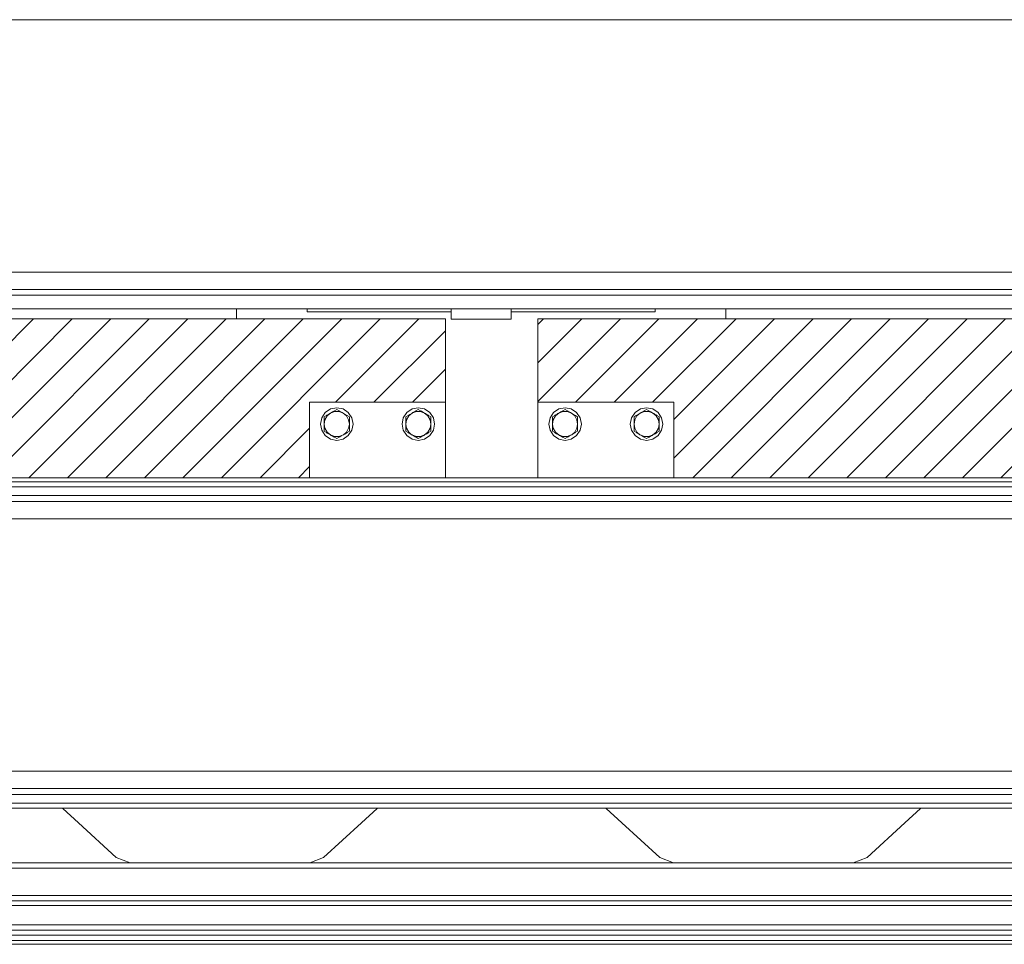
# Model space of a CAD drawing. Header units: millimetres. Extents: x 53056 to 116131, y -669674 to -625124.
# Tile 253 of 256: x 73288 to 74194, y -635887 to -635037. Entities that reach past the tile are written whole.
import ezdxf

# ---------------------------------------------------------------- set-up
doc = ezdxf.new("R2010")
doc.units = ezdxf.units.MM
doc.header["$MEASUREMENT"] = 0
doc.linetypes.add('DGN Style 1', pattern=[536.1990872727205, 0.8921781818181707, -535.3069090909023])
for name, color, linetype, lineweight in [('Main Cradle', 7, 'Continuous', 0), ('Main Cradle Blocks', 7, 'Continuous', 0), ('Main Cradle Rails', 7, 'Continuous', 0), ('Side Cradle Hydraulic Arm Support', 7, 'Continuous', 0), ('Side Cradle Stbd', 7, 'Continuous', 0)]:
    doc.layers.add(name, color=color, linetype=linetype, lineweight=lineweight)

# ---------------------------------------------------------------- blocks, each defined once
blk = doc.blocks.new('*U55')
at = {"linetype": 'Continuous', "lineweight": 0}
h = blk.add_hatch(dxfattribs=at)
h.set_pattern_fill('HATCH', color=30, style=0, pattern_type=2)
h.set_pattern_definition([(45, (-11268.161034, 12052.920693), (-17.71895608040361, 17.71895608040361), [])])
h.paths.add_polyline_path([(-11038.75592507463, 11940.97755214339), (-11038.75592507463, 11940.97758303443), (-11038.75592507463, 12010.35817203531), (-10913.75592507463, 12010.35817203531), (-10913.75592507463, 12087.07755214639), (-11105.95455786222, 12087.07755214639), (-11405.95455786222, 12087.07755214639), (-11713.75592507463, 12087.07755214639), (-11713.75592507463, 12010.35817203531), (-11463.75592507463, 12010.35817203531), (-11463.75592507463, 11940.97758303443), (-11463.75592507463, 11940.97755214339)])
h = blk.add_hatch(dxfattribs=at)
h.set_pattern_fill('HATCH', color=30, style=0, pattern_type=2)
h.set_pattern_definition([(45, (-10474.299077, 12023.417446), (-17.71895608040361, 17.71895608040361), [])])
h.paths.add_polyline_path([(-10278.75592507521, 11940.97758303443), (-10278.75592507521, 12010.35817203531), (-10028.75592507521, 12010.35817203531), (-10028.75592507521, 12087.07755214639), (-10346.23674911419, 12087.07755214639), (-10355.95455786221, 12087.07755214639), (-10655.95455786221, 12087.07755214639), (-10828.75592507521, 12087.07755214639), (-10828.75592507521, 12010.35817203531), (-10703.75592507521, 12010.35817203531), (-10703.75592507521, 11940.97755214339), (-10346.23674911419, 11940.97755214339)])
at = {"color": 30, "linetype": 'Continuous', "lineweight": 0, "flags": 128}
for points in [[(-11038.75592507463, 11940.97755214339), (-11038.75592507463, 11940.97758303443), (-11038.75592507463, 12010.35817203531), (-10913.75592507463, 12010.35817203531), (-10913.75592507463, 12087.07755214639), (-11105.95455786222, 12087.07755214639), (-11405.95455786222, 12087.07755214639), (-11713.75592507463, 12087.07755214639), (-11713.75592507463, 12010.35817203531), (-11463.75592507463, 12010.35817203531), (-11463.75592507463, 11940.97758303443), (-11463.75592507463, 11940.97755214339), (-11038.75592507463, 11940.97755214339)], [(-10278.75592507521, 11940.97758303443), (-10278.75592507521, 12010.35817203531), (-10028.75592507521, 12010.35817203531), (-10028.75592507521, 12087.07755214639), (-10346.23674911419, 12087.07755214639), (-10355.95455786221, 12087.07755214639), (-10655.95455786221, 12087.07755214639), (-10828.75592507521, 12087.07755214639), (-10828.75592507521, 12010.35817203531), (-10703.75592507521, 12010.35817203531), (-10703.75592507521, 11940.97755214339), (-10346.23674911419, 11940.97755214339), (-10278.75592507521, 11940.97758303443)]]:
    blk.add_lwpolyline(points, close=True, dxfattribs=at)
at = {"layer": 'Main Cradle', "color": 7, "linetype": 'Continuous', "lineweight": 0}
for p, q in [((-11803.85230509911, 11940.97755214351), (-10346.23674911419, 11940.97755214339)), ((-10346.23674911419, 11937.07755214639), (-11943.855925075, 11937.07755214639)), ((-10346.23674911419, 11637.07755214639), (-11943.85592507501, 11637.07755214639)), ((-11025.86636613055, 11591.81999056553), (-10991.1132171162, 11623.50167288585)), ((-10525.86636613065, 11591.81999056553), (-10491.11321711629, 11623.50167288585)), ((-11038.61958961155, 11586.87936526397), (-11025.86636613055, 11591.81999056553)), ((-10538.61958961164, 11586.87936526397), (-10525.86636613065, 11591.81999056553))]:
    blk.add_line(p, q, dxfattribs=at)
at = {"layer": 'Main Cradle', "color": 7, "linetype": 'Continuous', "lineweight": 0, "flags": 128}
for points in [[(-10346.23674911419, 11932.46017458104), (-10462.91153121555, 11932.46017458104), (-10871.25592507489, 11932.46017458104), (-11279.60031893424, 11932.46017458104), (-11687.9447127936, 11932.46017458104)], [(-10346.23674911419, 11924.48560870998), (-10462.91153121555, 11924.48560870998), (-10871.25592507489, 11924.48560870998), (-11279.60031893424, 11924.48560870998), (-11687.9447127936, 11924.48560870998), (-12081.59533707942, 11924.48560870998)], [(-10346.23674911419, 11919.05730642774), (-10627.24592507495, 11919.05730642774), (-11115.26592507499, 11919.05730642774), (-11603.28592507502, 11919.05730642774), (-12088.23588401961, 11919.05730642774)], [(-10346.23674911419, 11903.10817468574), (-10627.24592507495, 11903.10817468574), (-11115.26592507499, 11903.10817468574), (-11603.28592507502, 11903.10817468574), (-12091.3058941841, 11903.10817468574)], [(-10346.23674911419, 11671.04692960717), (-10627.24592507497, 11671.04692960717), (-11115.26592507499, 11671.04692960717), (-11603.28592507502, 11671.04692960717)], [(-10346.23674911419, 11655.09779786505), (-10627.24592507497, 11655.09779786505), (-11115.26592507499, 11655.09779786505), (-11603.28592507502, 11655.09779786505), (-12088.23588402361, 11655.09779786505)], [(-11687.94471280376, 11649.66949558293), (-11279.6003189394, 11649.66949558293), (-10871.25592507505, 11649.66949558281), (-10462.91153121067, 11649.66949558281), (-10346.23674911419, 11649.66949558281)], [(-11687.94471280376, 11641.69492971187), (-11279.6003189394, 11641.69492971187), (-10871.25592507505, 11641.69492971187), (-10462.91153121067, 11641.69492971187), (-10346.23674911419, 11641.69492971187)], [(-11266.05357425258, 11637.07752125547), (-11265.85659625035, 11636.68193611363), (-11251.3985355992, 11623.50167268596)], [(-10991.1132173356, 11623.50167268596), (-10976.65515308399, 11636.68194013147), (-10976.45817709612, 11637.07752125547)], [(-10766.05357425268, 11637.07752125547), (-10765.85659625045, 11636.68193611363), (-10751.39853559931, 11623.50167268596)], [(-10491.11321733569, 11623.50167268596), (-10476.6551530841, 11636.68194013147), (-10476.45817709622, 11637.07752125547)], [(-11251.39853581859, 11623.50167288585), (-11216.64538195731, 11591.81998791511), (-11203.89216426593, 11586.87936526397)], [(-10751.39853581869, 11623.50167288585), (-10716.64538195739, 11591.81998791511), (-10703.89216426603, 11586.87936526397)]]:
    blk.add_lwpolyline(points, dxfattribs=at)
at = {"layer": 'Main Cradle Blocks', "color": 7, "linetype": 'Continuous', "lineweight": 0}
for p, q in [((-11713.75592507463, 12087.07755214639), (-10913.75592507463, 12087.07755214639)), ((-10913.75592507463, 12087.07755214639), (-10913.75592507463, 12010.3582115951)), ((-10346.23674911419, 12087.07755214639), (-10828.75592507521, 12087.07755214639)), ((-10828.75592507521, 12087.07755214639), (-10828.75592507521, 12010.3582115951)), ((-11038.75592507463, 12010.35817203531), (-11038.75592507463, 11940.97758303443)), ((-10913.75592507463, 12010.35817203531), (-11038.75592507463, 12010.35817203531)), ((-11019.49617656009, 12004.21636502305), (-11013.75592507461, 12005.35817203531)), ((-11015.89227378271, 12002.49975053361), (-11013.75592507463, 12003.73317203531)), ((-11013.75592507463, 12003.73317203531), (-11011.59788198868, 12002.48722527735)), ((-11011.59785344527, 12002.48720879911), (-11011.45590891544, 12002.40525708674)), ((-10940.91399670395, 12002.48720879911), (-10941.0559412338, 12002.40525708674)), ((-10938.75592507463, 12003.73317203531), (-10940.91396816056, 12002.48722527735)), ((-10933.01567358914, 12004.21636502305), (-10938.75592507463, 12005.35817203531)), ((-10936.61957636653, 12002.49975053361), (-10938.75592507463, 12003.73317203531)), ((-10936.61957636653, 12002.49975053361), (-10935.96417075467, 12002.12135192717)), ((-10913.75592507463, 11940.97758303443), (-10913.75592507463, 12010.35817203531)), ((-10828.75592507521, 11940.97758303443), (-10828.75592507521, 12010.35817203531)), ((-10828.75592507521, 12010.35817203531), (-10703.75592507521, 12010.35817203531)), ((-10809.49617656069, 12004.21636502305), (-10803.75592507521, 12005.35817203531)), ((-10805.89227378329, 12002.49975053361), (-10803.75592507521, 12003.73317203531)), ((-10803.75592507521, 12003.73317203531), (-10801.59788198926, 12002.48722527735)), ((-10801.59785344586, 12002.48720879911), (-10801.45590891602, 12002.40525708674)), ((-10730.91399670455, 12002.48720879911), (-10731.05594123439, 12002.40525708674)), ((-10728.75592507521, 12003.73317203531), (-10730.91396816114, 12002.48722527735)), ((-10723.01567358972, 12004.21636502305), (-10728.75592507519, 12005.35817203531)), ((-10726.61957636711, 12002.49975053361), (-10728.75592507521, 12003.73317203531)), ((-10703.75592507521, 12010.35817203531), (-10703.75592507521, 11940.97758303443)), ((-11025.33901485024, 11997.04567203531), (-11023.18097176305, 11998.29161879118)), ((-11025.33901485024, 11990.35817203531), (-11024.64874244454, 11994.29701685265)), ((-11023.1809432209, 11998.29163527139), (-11023.03899869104, 11998.37358698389)), ((-11019.54746996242, 12000.38942203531), (-11015.79119408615, 12001.76105100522)), ((-11007.96438018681, 12000.38942203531), (-11004.89837671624, 11997.82220618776)), ((-11004.30918400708, 11998.27909353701), (-11002.172835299, 11997.04567203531)), ((-11002.172835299, 11994.68896405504), (-11002.172835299, 11997.04567203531)), ((-10948.20266614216, 11998.27909353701), (-10950.33901485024, 11997.04567203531)), ((-10950.33901485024, 11994.68896405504), (-10950.33901485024, 11997.04567203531)), ((-10944.54746996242, 12000.38942203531), (-10947.61347343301, 11997.82220618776)), ((-10932.96438018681, 12000.38942203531), (-10936.72065606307, 12001.76105100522)), ((-10929.33090692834, 11998.29163527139), (-10929.47285145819, 11998.37358698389)), ((-10927.172835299, 11997.04567203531), (-10929.33087838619, 11998.29161879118)), ((-10927.172835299, 11990.35817203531), (-10927.86310770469, 11994.29701685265)), ((-10815.33901485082, 11997.04567203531), (-10813.18097176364, 11998.29161879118)), ((-10815.33901485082, 11990.35817203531), (-10814.64874244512, 11994.29701685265)), ((-10813.18094322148, 11998.29163527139), (-10813.03899869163, 11998.37358698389)), ((-10809.54746996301, 12000.38942203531), (-10805.79119408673, 12001.76105100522)), ((-10797.9643801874, 12000.38942203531), (-10794.89837671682, 11997.82220618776)), ((-10794.30918400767, 11998.27909353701), (-10792.17283529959, 11997.04567203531)), ((-10792.17283529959, 11994.68896405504), (-10792.17283529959, 11997.04567203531)), ((-10738.20266614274, 11998.27909353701), (-10740.33901485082, 11997.04567203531)), ((-10740.33901485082, 11994.68896405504), (-10740.33901485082, 11997.04567203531)), ((-10734.547469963, 12000.38942203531), (-10737.61347343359, 11997.82220618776)), ((-10722.9643801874, 12000.38942203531), (-10726.72065606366, 12001.76105100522)), ((-10719.33090692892, 11998.29163527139), (-10719.47285145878, 11998.37358698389)), ((-10717.17283529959, 11997.04567203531), (-10719.33087838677, 11998.29161879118)), ((-10717.17283529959, 11990.35817203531), (-10717.86310770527, 11994.29701685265)), ((-11025.33901485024, 11992.73225759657), (-11025.33901485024, 11990.35817203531)), ((-11025.33901485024, 11983.67067203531), (-11025.33901485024, 11985.3917636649)), ((-11002.172835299, 11990.1272822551), (-11002.86310770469, 11986.41932721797)), ((-11002.172835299, 11985.3917636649), (-11002.172835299, 11983.67067203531)), ((-10950.33901485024, 11990.1272822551), (-10949.64874244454, 11986.41932721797)), ((-10950.33901485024, 11985.3917636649), (-10950.33901485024, 11983.67067203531)), ((-10927.172835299, 11992.73225759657), (-10927.172835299, 11990.35817203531)), ((-10927.172835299, 11983.67067203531), (-10927.172835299, 11985.3917636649)), ((-10815.33901485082, 11992.73225759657), (-10815.33901485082, 11990.35817203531)), ((-10815.33901485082, 11983.67067203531), (-10815.33901485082, 11985.3917636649)), ((-10792.17283529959, 11990.1272822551), (-10792.86310770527, 11986.41932721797)), ((-10792.17283529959, 11985.3917636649), (-10792.17283529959, 11983.67067203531)), ((-10740.33901485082, 11990.1272822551), (-10739.64874244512, 11986.41932721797)), ((-10740.33901485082, 11985.3917636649), (-10740.33901485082, 11983.67067203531)), ((-10717.17283529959, 11992.73225759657), (-10717.17283529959, 11990.35817203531)), ((-10717.17283529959, 11983.67067203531), (-10717.17283529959, 11985.3917636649)), ((-11025.33901485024, 11983.67067203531), (-11023.20266614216, 11982.43725053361)), ((-11023.20266614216, 11982.43725053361), (-11022.54726053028, 11982.05885192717)), ((-11019.54746996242, 11980.32692203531), (-11022.61347343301, 11982.89413788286)), ((-11019.54746996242, 11980.32692203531), (-11015.79119408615, 11978.9552930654)), ((-11015.91399670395, 11978.22913527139), (-11016.0559412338, 11978.31108698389)), ((-11013.75592507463, 11976.98317203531), (-11015.91396816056, 11978.22911879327)), ((-11011.61957636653, 11978.21659353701), (-11013.75592507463, 11976.98317203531)), ((-11004.33087838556, 11982.42472527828), (-11004.47285145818, 11982.34275708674)), ((-11004.47285145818, 11982.34275708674), (-11004.33087838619, 11982.42472527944)), ((-11004.33087838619, 11982.42472527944), (-11002.172835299, 11983.67067203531)), ((-10950.33901485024, 11983.67067203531), (-10948.18097176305, 11982.42472527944)), ((-10948.18097176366, 11982.42472527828), (-10948.03899869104, 11982.34275708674)), ((-10948.03899869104, 11982.34275708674), (-10948.18097176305, 11982.42472527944)), ((-10940.89227378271, 11978.21659353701), (-10938.75592507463, 11976.98317203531)), ((-10938.75592507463, 11976.98317203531), (-10936.59788198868, 11978.22911879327)), ((-10932.96438018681, 11980.32692203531), (-10936.72065606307, 11978.9552930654)), ((-10936.59785344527, 11978.22913527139), (-10936.45590891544, 11978.31108698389)), ((-10932.96438018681, 11980.32692203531), (-10929.89837671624, 11982.89413788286)), ((-10929.30918400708, 11982.43725053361), (-10929.96458961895, 11982.05885192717)), ((-10929.30918400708, 11982.43725053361), (-10927.172835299, 11983.67067203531)), ((-10815.33901485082, 11983.67067203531), (-10813.20266614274, 11982.43725053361)), ((-10813.20266614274, 11982.43725053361), (-10812.54726053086, 11982.05885192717)), ((-10809.54746996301, 11980.32692203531), (-10812.61347343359, 11982.89413788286)), ((-10809.54746996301, 11980.32692203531), (-10805.79119408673, 11978.9552930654)), ((-10805.91399670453, 11978.22913527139), (-10806.05594123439, 11978.31108698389)), ((-10803.75592507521, 11976.98317203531), (-10805.91396816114, 11978.22911879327)), ((-10801.61957636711, 11978.21659353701), (-10803.75592507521, 11976.98317203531)), ((-10794.33087838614, 11982.42472527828), (-10794.47285145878, 11982.34275708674)), ((-10794.47285145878, 11982.34275708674), (-10794.33087838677, 11982.42472527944)), ((-10794.33087838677, 11982.42472527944), (-10792.17283529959, 11983.67067203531)), ((-10740.33901485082, 11983.67067203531), (-10738.18097176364, 11982.42472527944)), ((-10738.18097176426, 11982.42472527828), (-10738.03899869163, 11982.34275708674)), ((-10738.03899869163, 11982.34275708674), (-10738.18097176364, 11982.42472527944)), ((-10730.89227378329, 11978.21659353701), (-10728.75592507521, 11976.98317203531)), ((-10728.75592507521, 11976.98317203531), (-10726.59788198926, 11978.22911879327)), ((-10722.9643801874, 11980.32692203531), (-10726.72065606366, 11978.9552930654)), ((-10726.59785344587, 11978.22913527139), (-10726.45590891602, 11978.31108698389)), ((-10722.9643801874, 11980.32692203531), (-10719.89837671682, 11982.89413788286)), ((-10719.30918400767, 11982.43725053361), (-10719.96458961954, 11982.05885192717)), ((-10719.30918400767, 11982.43725053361), (-10717.17283529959, 11983.67067203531))]:
    blk.add_line(p, q, dxfattribs=at)
at = {"layer": 'Main Cradle Blocks', "color": 7, "linetype": 'Continuous', "lineweight": 0, "flags": 128}
for points in [[(-11013.75592507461, 12005.35817203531), (-11008.01567358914, 12004.21636502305), (-11003.14932335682, 12000.96477375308), (-10999.89773208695, 11996.0984235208), (-10998.75592507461, 11990.35817203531), (-10999.89773208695, 11984.61792054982), (-11003.14932335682, 11979.75157031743), (-11008.01567358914, 11976.49997904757), (-11013.75592507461, 11975.35817203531), (-11019.49617656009, 11976.49997904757), (-11024.36252679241, 11979.75157031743), (-11027.61411806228, 11984.61792054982), (-11028.75592507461, 11990.35817203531), (-11027.61411806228, 11996.0984235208), (-11024.36252679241, 12000.96477375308), (-11019.49617656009, 12004.21636502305)], [(-11023.18097176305, 11998.29161879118), (-11023.03899869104, 11998.37358698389), (-11021.02373216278, 11999.53710165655), (-11020.28929621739, 11999.96112844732), (-11019.54746996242, 12000.38942203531), (-11017.58953328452, 12001.51983730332), (-11016.54767939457, 12002.12135192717), (-11015.89227378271, 12002.49975053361)], [(-11011.59788198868, 12002.48722527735), (-11011.45590891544, 12002.40525708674), (-11009.44064238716, 12001.24174241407), (-11008.70620644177, 12000.8177156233), (-11007.96438018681, 12000.38942203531), (-11006.00644350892, 11999.25900676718)], [(-10933.01567358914, 12004.21636502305), (-10928.14932335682, 12000.96477375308), (-10924.89773208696, 11996.0984235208), (-10923.75592507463, 11990.35817203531), (-10924.89773208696, 11984.61792054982), (-10928.14932335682, 11979.75157031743), (-10933.01567358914, 11976.49997904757), (-10938.75592507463, 11975.35817203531), (-10944.49617656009, 11976.49997904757), (-10949.36252679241, 11979.75157031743), (-10952.61411806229, 11984.61792054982), (-10953.75592507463, 11990.35817203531), (-10952.61411806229, 11996.0984235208), (-10949.36252679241, 12000.96477375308), (-10944.49617656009, 12004.21636502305), (-10938.75592507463, 12005.35817203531)], [(-10948.20266614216, 11998.27909353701), (-10947.54726053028, 11998.65749214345), (-10946.50540664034, 11999.25900676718), (-10944.54746996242, 12000.38942203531), (-10943.80564370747, 12000.8177156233), (-10943.07120776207, 12001.24174241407), (-10941.0559412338, 12002.40525708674), (-10940.91396816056, 12002.48722527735)], [(-10935.96417075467, 12002.12135192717), (-10935.96417075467, 12002.12135192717), (-10934.92231686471, 12001.51983730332), (-10932.96438018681, 12000.38942203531), (-10932.22255393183, 11999.96112844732), (-10931.48811798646, 11999.53710165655), (-10929.47285145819, 11998.37358698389), (-10929.33087838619, 11998.29161879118)], [(-10803.75592507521, 12005.35817203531), (-10798.01567358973, 12004.21636502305), (-10793.1493233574, 12000.96477375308), (-10789.89773208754, 11996.0984235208), (-10788.75592507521, 11990.35817203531), (-10789.89773208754, 11984.61792054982), (-10793.1493233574, 11979.75157031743), (-10798.01567358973, 11976.49997904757), (-10803.75592507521, 11975.35817203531), (-10809.49617656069, 11976.49997904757), (-10814.36252679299, 11979.75157031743), (-10817.61411806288, 11984.61792054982), (-10818.75592507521, 11990.35817203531), (-10817.61411806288, 11996.0984235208), (-10814.36252679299, 12000.96477375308), (-10809.49617656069, 12004.21636502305)], [(-10813.18097176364, 11998.29161879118), (-10813.03899869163, 11998.37358698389), (-10811.02373216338, 11999.53710165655), (-10810.28929621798, 11999.96112844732), (-10809.54746996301, 12000.38942203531), (-10807.58953328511, 12001.51983730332), (-10806.54767939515, 12002.12135192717), (-10805.89227378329, 12002.49975053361)], [(-10801.59788198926, 12002.48722527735), (-10801.45590891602, 12002.40525708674), (-10799.44064238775, 12001.24174241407), (-10798.70620644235, 12000.8177156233), (-10797.9643801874, 12000.38942203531), (-10796.0064435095, 11999.25900676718)], [(-10723.01567358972, 12004.21636502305), (-10718.1493233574, 12000.96477375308), (-10714.89773208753, 11996.0984235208), (-10713.75592507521, 11990.35817203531), (-10714.89773208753, 11984.61792054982), (-10718.1493233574, 11979.75157031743), (-10723.01567358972, 11976.49997904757), (-10728.75592507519, 11975.35817203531), (-10734.49617656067, 11976.49997904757), (-10739.36252679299, 11979.75157031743), (-10742.61411806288, 11984.61792054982), (-10743.75592507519, 11990.35817203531), (-10742.61411806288, 11996.0984235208), (-10739.36252679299, 12000.96477375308), (-10734.49617656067, 12004.21636502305), (-10728.75592507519, 12005.35817203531)], [(-10738.20266614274, 11998.27909353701), (-10737.54726053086, 11998.65749214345), (-10736.50540664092, 11999.25900676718), (-10734.547469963, 12000.38942203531), (-10733.80564370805, 12000.8177156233), (-10733.07120776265, 12001.24174241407), (-10731.05594123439, 12002.40525708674), (-10730.91396816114, 12002.48722527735)], [(-10726.61957636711, 12002.49975053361), (-10725.96417075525, 12002.12135192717), (-10724.92231686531, 12001.51983730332)], [(-11025.33901485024, 11997.04567203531), (-11025.33901485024, 11994.68896405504), (-11025.33901485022, 11994.5506673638), (-11025.33901485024, 11992.73225759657)], [(-11024.64874244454, 11994.29701685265), (-11022.61347343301, 11997.82220618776), (-11019.54746996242, 12000.38942203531)], [(-11015.79119408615, 12001.76105100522), (-11011.72065606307, 12001.76105100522), (-11007.96438018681, 12000.38942203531)], [(-11006.00644350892, 11999.25900676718), (-11006.00644350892, 11999.25900676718), (-11004.96458961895, 11998.65749214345), (-11004.30918400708, 11998.27909353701)], [(-11004.89837671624, 11997.82220618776), (-11002.86310770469, 11994.29701685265), (-11002.172835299, 11990.35817203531)], [(-11002.172835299, 11985.3917636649), (-11002.17283529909, 11986.14774867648), (-11002.172835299, 11987.9344735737), (-11002.172835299, 11990.1272822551), (-11002.172835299, 11990.35817203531), (-11002.172835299, 11992.37780137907), (-11002.172835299, 11994.55140160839), (-11002.172835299, 11994.68896405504)], [(-10950.33901485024, 11990.35817203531), (-10949.64874244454, 11994.29701685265), (-10947.61347343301, 11997.82220618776)], [(-10950.33901485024, 11994.68896405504), (-10950.33901485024, 11994.55140160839), (-10950.33901485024, 11992.37780137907), (-10950.33901485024, 11990.35817203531), (-10950.33901485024, 11990.1272822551), (-10950.33901485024, 11987.9344735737), (-10950.33901485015, 11986.14774867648), (-10950.33901485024, 11985.3917636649)], [(-10944.54746996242, 12000.38942203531), (-10940.79119408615, 12001.76105100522), (-10936.72065606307, 12001.76105100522)], [(-10932.96438018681, 12000.38942203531), (-10929.89837671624, 11997.82220618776), (-10927.86310770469, 11994.29701685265)], [(-10927.172835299, 11992.73225759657), (-10927.172835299, 11994.5506673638), (-10927.172835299, 11994.68896405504), (-10927.172835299, 11997.04567203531)], [(-10815.33901485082, 11997.04567203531), (-10815.33901485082, 11994.68896405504), (-10815.3390148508, 11994.5506673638), (-10815.33901485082, 11992.73225759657)], [(-10814.64874244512, 11994.29701685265), (-10812.61347343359, 11997.82220618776), (-10809.54746996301, 12000.38942203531)], [(-10805.79119408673, 12001.76105100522), (-10801.72065606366, 12001.76105100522), (-10797.9643801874, 12000.38942203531)], [(-10796.0064435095, 11999.25900676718), (-10796.0064435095, 11999.25900676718), (-10794.96458961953, 11998.65749214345), (-10794.30918400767, 11998.27909353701)], [(-10794.89837671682, 11997.82220618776), (-10792.86310770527, 11994.29701685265), (-10792.17283529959, 11990.35817203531)], [(-10792.17283529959, 11985.3917636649), (-10792.17283529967, 11986.14774867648), (-10792.17283529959, 11987.9344735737), (-10792.17283529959, 11990.1272822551), (-10792.17283529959, 11990.35817203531), (-10792.17283529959, 11992.37780137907), (-10792.17283529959, 11994.55140160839), (-10792.17283529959, 11994.68896405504)], [(-10740.33901485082, 11990.35817203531), (-10739.64874244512, 11994.29701685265), (-10737.61347343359, 11997.82220618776)], [(-10740.33901485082, 11994.68896405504), (-10740.33901485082, 11994.55140160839), (-10740.33901485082, 11992.37780137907), (-10740.33901485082, 11990.35817203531), (-10740.33901485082, 11990.1272822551), (-10740.33901485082, 11987.9344735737), (-10740.33901485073, 11986.14774867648), (-10740.33901485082, 11985.3917636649)], [(-10734.547469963, 12000.38942203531), (-10730.79119408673, 12001.76105100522), (-10726.72065606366, 12001.76105100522)], [(-10724.92231686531, 12001.51983730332), (-10724.92231686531, 12001.51983730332), (-10722.9643801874, 12000.38942203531), (-10722.22255393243, 11999.96112844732), (-10721.48811798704, 11999.53710165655), (-10719.47285145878, 11998.37358698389), (-10719.33087838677, 11998.29161879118)], [(-10722.9643801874, 12000.38942203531), (-10719.89837671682, 11997.82220618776), (-10717.86310770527, 11994.29701685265)], [(-10717.17283529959, 11992.73225759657), (-10717.17283529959, 11994.5506673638), (-10717.17283529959, 11994.68896405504), (-10717.17283529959, 11997.04567203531)], [(-11025.33901485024, 11985.3917636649), (-11025.33901485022, 11986.1495671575), (-11025.33901485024, 11987.77890698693), (-11025.33901485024, 11990.1272822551), (-11025.33901485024, 11990.35817203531)], [(-11022.61347343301, 11982.89413788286), (-11024.64874244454, 11986.41932721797), (-11025.33901485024, 11990.1272822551)], [(-11002.86310770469, 11986.41932721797), (-11004.89837671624, 11982.89413788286), (-11007.59422257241, 11980.54063263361)], [(-10944.91762757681, 11980.54063263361), (-10947.61347343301, 11982.89413788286), (-10949.64874244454, 11986.41932721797)], [(-10927.172835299, 11990.1272822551), (-10927.86310770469, 11986.41932721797), (-10929.89837671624, 11982.89413788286)], [(-10927.172835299, 11990.35817203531), (-10927.172835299, 11990.1272822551), (-10927.172835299, 11987.77890698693), (-10927.172835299, 11986.1495671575), (-10927.172835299, 11985.3917636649)], [(-10815.33901485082, 11985.3917636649), (-10815.33901485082, 11986.1495671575), (-10815.33901485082, 11987.77890698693), (-10815.33901485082, 11990.1272822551), (-10815.33901485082, 11990.35817203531)], [(-10812.61347343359, 11982.89413788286), (-10814.64874244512, 11986.41932721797), (-10815.33901485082, 11990.1272822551)], [(-10792.86310770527, 11986.41932721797), (-10794.89837671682, 11982.89413788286), (-10797.594222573, 11980.54063263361)], [(-10734.91762757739, 11980.54063263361), (-10737.61347343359, 11982.89413788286), (-10739.64874244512, 11986.41932721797)], [(-10717.17283529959, 11990.1272822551), (-10717.86310770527, 11986.41932721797), (-10719.89837671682, 11982.89413788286)], [(-10717.17283529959, 11990.35817203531), (-10717.17283529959, 11990.1272822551), (-10717.17283529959, 11987.77890698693), (-10717.17283529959, 11986.1495671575), (-10717.17283529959, 11985.3917636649)], [(-11022.54726053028, 11982.05885192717), (-11021.50540664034, 11981.45733730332), (-11019.54746996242, 11980.32692203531), (-11018.80564370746, 11979.89862844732)], [(-11018.80564370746, 11979.89862844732), (-11018.80564370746, 11979.89862844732), (-11018.07120776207, 11979.47460165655), (-11016.0559412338, 11978.31108698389), (-11015.91396816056, 11978.22911879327)], [(-11015.79119408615, 11978.9552930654), (-11011.72065606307, 11978.9552930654), (-11007.96438018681, 11980.32692203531)], [(-11011.61957636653, 11978.21659353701), (-11010.96417075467, 11978.59499214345), (-11009.92231686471, 11979.19650676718), (-11007.96438018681, 11980.32692203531), (-11007.59422257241, 11980.54063263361), (-11007.22255393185, 11980.7552156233), (-11006.48811798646, 11981.17924241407), (-11004.47285145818, 11982.34275708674)], [(-10948.03899869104, 11982.34275708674), (-10946.02373216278, 11981.17924241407), (-10945.28929621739, 11980.7552156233), (-10944.91762757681, 11980.54063263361)], [(-10944.91762757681, 11980.54063263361), (-10944.91762757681, 11980.54063263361), (-10944.54746996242, 11980.32692203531), (-10942.58953328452, 11979.19650676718), (-10941.54767939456, 11978.59499214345), (-10940.89227378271, 11978.21659353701)], [(-10944.54746996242, 11980.32692203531), (-10940.79119408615, 11978.9552930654), (-10936.72065606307, 11978.9552930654)], [(-10936.59788198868, 11978.22911879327), (-10936.45590891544, 11978.31108698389), (-10934.44064238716, 11979.47460165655), (-10933.70620644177, 11979.89862844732), (-10932.96438018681, 11980.32692203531)], [(-10932.96438018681, 11980.32692203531), (-10932.96438018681, 11980.32692203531), (-10931.00644350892, 11981.45733730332), (-10929.96458961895, 11982.05885192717)], [(-10812.54726053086, 11982.05885192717), (-10811.50540664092, 11981.45733730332), (-10809.54746996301, 11980.32692203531), (-10808.80564370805, 11979.89862844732), (-10808.07120776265, 11979.47460165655), (-10806.05594123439, 11978.31108698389), (-10805.91396816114, 11978.22911879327)], [(-10805.79119408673, 11978.9552930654), (-10801.72065606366, 11978.9552930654), (-10797.9643801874, 11980.32692203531)], [(-10801.61957636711, 11978.21659353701), (-10800.96417075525, 11978.59499214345), (-10799.92231686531, 11979.19650676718), (-10797.9643801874, 11980.32692203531), (-10797.594222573, 11980.54063263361), (-10797.22255393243, 11980.7552156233), (-10796.48811798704, 11981.17924241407), (-10794.47285145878, 11982.34275708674)], [(-10738.03899869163, 11982.34275708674), (-10736.02373216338, 11981.17924241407), (-10735.28929621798, 11980.7552156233), (-10734.91762757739, 11980.54063263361), (-10734.547469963, 11980.32692203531), (-10732.58953328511, 11979.19650676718), (-10731.54767939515, 11978.59499214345), (-10730.89227378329, 11978.21659353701)], [(-10734.547469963, 11980.32692203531), (-10730.79119408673, 11978.9552930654), (-10726.72065606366, 11978.9552930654)], [(-10726.59788198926, 11978.22911879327), (-10726.45590891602, 11978.31108698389), (-10724.44064238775, 11979.47460165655), (-10723.70620644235, 11979.89862844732), (-10722.9643801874, 11980.32692203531), (-10721.0064435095, 11981.45733730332), (-10719.96458961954, 11982.05885192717)]]:
    blk.add_lwpolyline(points, dxfattribs=at)
at = {"layer": 'Main Cradle Rails', "color": 7, "linetype": 'Continuous', "lineweight": 0}
for p, q in [((-11538.61958383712, 11586.87933437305), (-10346.23674911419, 11586.87933437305)), ((-11551.52607107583, 11581.87933437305), (-10346.23674911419, 11581.87933437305)), ((-17845.06221428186, 11556.8793343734), (-10346.23674911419, 11556.8793343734)), ((-10346.23674911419, 11551.88130860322), (-17845.06221428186, 11551.88130860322)), ((-17845.06221428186, 11547.51183737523), (-10346.23674911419, 11547.51183737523)), ((-17845.06221428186, 11529.81900909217), (-10346.23674911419, 11529.81900909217)), ((-17845.06221428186, 11524.83397804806), (-10346.23674911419, 11524.83397804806)), ((-17845.06221428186, 11520.23712008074), (-10346.23674911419, 11520.23712008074)), ((-17845.06221428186, 11515.25208903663), (-10346.23674911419, 11515.25208903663)), ((-17845.06221428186, 11511.8793343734), (-10346.23674911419, 11511.8793343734))]:
    blk.add_line(p, q, dxfattribs=at)
at = {"layer": 'Side Cradle Hydraulic Arm Support', "color": 7, "linetype": 'Continuous', "lineweight": 0}
for p, q in [((-11105.95455786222, 12096.17573902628), (-11105.95455786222, 12087.07758303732)), ((-10655.95455786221, 12087.07758303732), (-10655.95455786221, 12096.17573902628)), ((-10853.46596880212, 12086.84329069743), (-10908.46596880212, 12086.84329069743))]:
    blk.add_line(p, q, dxfattribs=at)
at = {"layer": 'Side Cradle Hydraulic Arm Support', "color": 7, "linetype": 'Continuous', "lineweight": 0, "flags": 128}
for points in [[(-11040.96596880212, 12096.17573902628), (-11040.96596880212, 12093.49627755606), (-10908.46599969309, 12093.49627755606)], [(-10908.46596880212, 12096.17573902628), (-10908.46596880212, 12089.45631209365), (-10908.46596880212, 12086.84329084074)], [(-10853.46596880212, 12096.17573902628), (-10853.46596880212, 12089.45631209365), (-10853.46596880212, 12086.84329084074)], [(-10853.46593791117, 12093.49627755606), (-10720.94314692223, 12093.49627755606), (-10720.94314692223, 12096.17573902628)]]:
    blk.add_lwpolyline(points, dxfattribs=at)
at = {"layer": 'Side Cradle Stbd', "color": 7, "linetype": 'Continuous', "lineweight": 0}
for p, q in [((-12105.81300512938, 12362.20639245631), (-10346.23674911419, 12362.20639245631)), ((-12105.81300512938, 12130.14514737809), (-10346.23674911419, 12130.14514737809)), ((-11980.81297423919, 12114.19601563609), (-10346.23674911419, 12114.19601563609)), ((-12105.81300512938, 12108.76771335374), (-10346.23674911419, 12108.76771335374)), ((-12105.81300512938, 12096.1757699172), (-10346.23674911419, 12096.1757699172))]:
    blk.add_line(p, q, dxfattribs=at)

msp = doc.modelspace()

# ---------------------------------------------------------------- block references
at = {"color": 7, "linetype": 'DGN Style 1', "lineweight": 0}
msp.add_blockref('*U55', (84593.95000000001, -647399.3500000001), dxfattribs=at)

doc.saveas('drawing.dxf')
